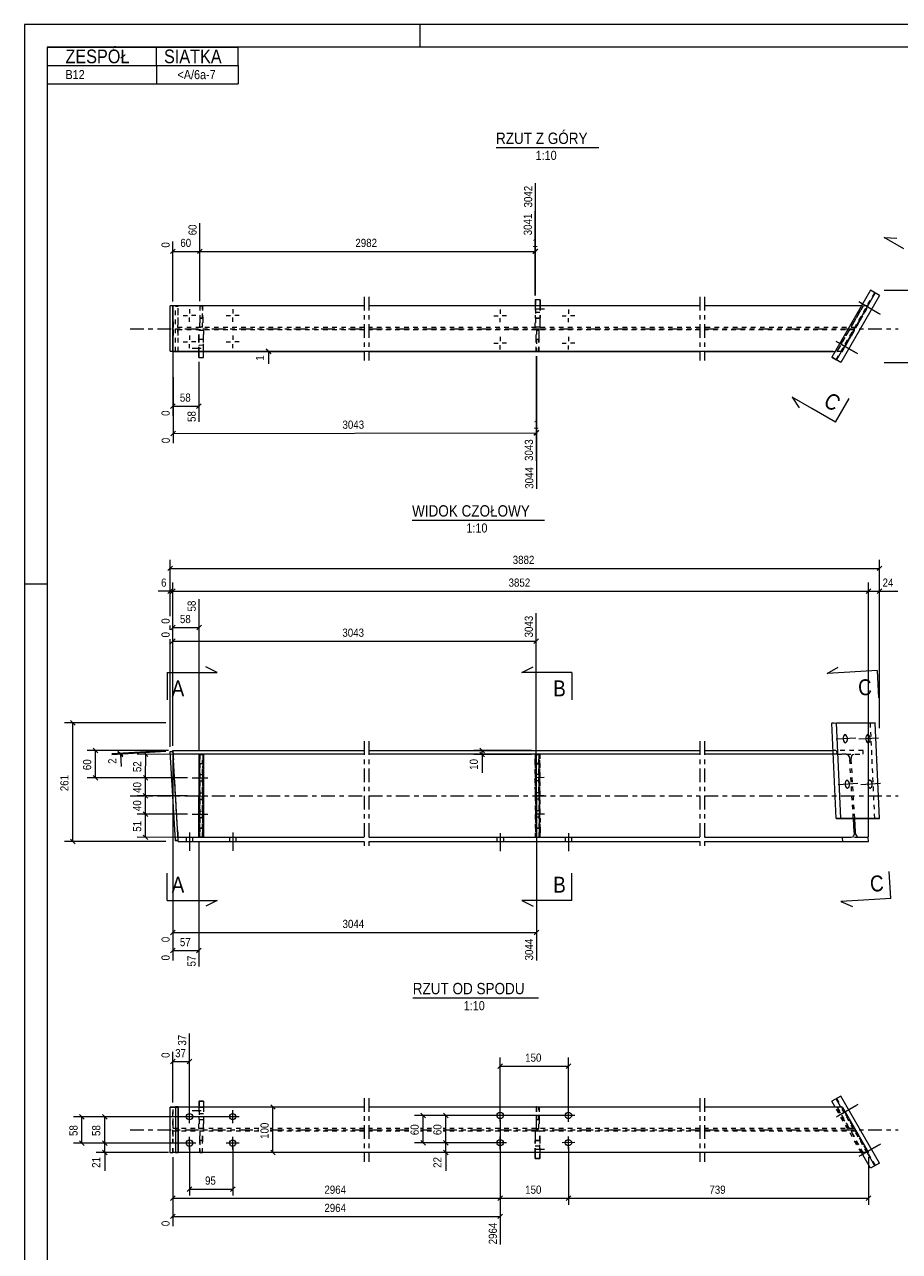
# Model space of a CAD drawing. Header units: millimetres. Extents: x 0 to 297, y 0 to 420.
# Tile 2 of 3: x 0 to 192, y 150 to 420. Entities that reach past the tile are written whole.
import ezdxf

# ---------------------------------------------------------------- set-up
doc = ezdxf.new("R2010")
doc.units = ezdxf.units.MM
for name, pattern in [('XKITLINE00', [0]), ('XKITLINE01', [4, 1, -1, 1, -1]), ('XKITLINE02', [4, 2, -2]), ('XKITLINE03', [6, 3, -1, 1, -1])]:
    doc.linetypes.add(name, pattern=pattern)
for name, color, linetype, lineweight in [('Arkusz rysunku', 3, 'Continuous', 0), ('Element', 2, 'Continuous', 0), ('Inny typ obiektu', 7, 'Continuous', 0), ('Przekrój', 7, 'Continuous', 0), ('Wymiar', 4, 'Continuous', 0), ('Śruba', 3, 'Continuous', 0)]:
    doc.layers.add(name, color=color, linetype=linetype, lineweight=lineweight)
doc.styles.add('ARIAL', font='ARIAL.TTF')

msp = doc.modelspace()

# ---------------------------------------------------------------- linework, layer by layer
at = {"layer": 'Arkusz rysunku', "linetype": 'XKITLINE00', "lineweight": 0}
for p, q in [((297, 420), (0, 420)), ((0, 420), (0, 0)), ((87, 415), (87, 420)), ((292, 415), (5, 415)), ((5, 415), (5, 5)), ((5, 297), (0, 297))]:
    msp.add_line(p, q, dxfattribs=at)
at = {"layer": 'Element', "linetype": 'XKITLINE00', "lineweight": 0}
for p, q in [((185.96, 361.6), (177.46, 346.88)), ((187.95, 360.45), (185.96, 361.6)), ((113.25, 359.47), (112.25, 359.47)), ((112.25, 359.47), (112.25, 358.16)), ((113.33, 359.47), (113.25, 359.47)), ((113.25, 359.47), (113.25, 358.16)), ((113.33, 359.47), (113.25, 359.47)), ((113.33, 359.47), (113.33, 358.16)), ((178.5, 346.28), (186.99, 361)), ((187.95, 360.45), (179.45, 345.73)), ((32.63, 358.19), (32.03, 358.19)), ((32.03, 348.19), (32.03, 358.19)), ((74.66, 358.16), (32.62, 358.16)), ((32.62, 348.16), (32.62, 358.16)), ((33.21, 358.16), (32.63, 358.19)), ((32.63, 358.19), (32.63, 358.16)), ((38.54, 358.19), (38.55, 358.19)), ((38.54, 358.19), (38.54, 358.16)), ((38.55, 358.19), (38.54, 358.19)), ((39.15, 358.19), (38.55, 358.19)), ((38.55, 358.19), (38.55, 358.16)), ((39.15, 358.19), (39.15, 358.16)), ((148.46, 358.16), (75.66, 358.16)), ((183.97, 358.16), (149.46, 358.16)), ((33.18, 348.13), (32.03, 348.19)), ((32.03, 348.19), (32.62, 348.19)), ((32.62, 348.16), (74.66, 348.16)), ((33.18, 348.13), (33.18, 348.16)), ((33.78, 348.13), (33.18, 348.13)), ((33.78, 348.13), (33.21, 348.16)), ((33.78, 348.13), (33.78, 348.16)), ((38.35, 346.85), (38.35, 348.16)), ((38.37, 346.85), (38.37, 348.16)), ((39.37, 346.85), (39.37, 348.16)), ((75.66, 348.16), (148.46, 348.16)), ((112.46, 348.13), (112.46, 348.16)), ((112.46, 348.13), (113.06, 348.13)), ((113.06, 348.13), (113.06, 348.16)), ((113.15, 348.13), (113.06, 348.13)), ((113.06, 348.13), (113.15, 348.13)), ((113.15, 348.13), (113.15, 348.16)), ((149.46, 348.16), (178.2, 348.16)), ((38.35, 346.85), (38.37, 346.85)), ((38.35, 346.85), (38.37, 346.85)), ((38.37, 346.85), (39.37, 346.85)), ((179.45, 345.73), (177.46, 346.88)), ((177.46, 266.49), (178.5, 266.55)), ((178.42, 245.49), (177.46, 266.49)), ((179.45, 245.55), (178.5, 266.55)), ((178.5, 266.55), (186.99, 266.55)), ((187.95, 245.55), (186.99, 266.55)), ((32.03, 260.28), (32.63, 260.31)), ((33.18, 240.68), (32.03, 260.28)), ((32.03, 260.24), (32.03, 260.28)), ((33.18, 240.64), (32.03, 260.24)), ((32.03, 260.24), (32.04, 260.24)), ((32.62, 260.5), (32.62, 260.5)), ((32.62, 260.5), (74.66, 260.5)), ((32.67, 259.65), (32.62, 260.5)), ((32.62, 260.5), (32.63, 260.31)), ((32.67, 259.65), (32.67, 259.65)), ((74.66, 259.65), (32.67, 259.65)), ((33.78, 240.71), (32.67, 259.65)), ((38.35, 241.38), (38.37, 259.62)), ((38.37, 259.62), (38.36, 259.62)), ((38.36, 259.62), (38.36, 257.62)), ((38.36, 259.62), (38.37, 259.62)), ((38.37, 259.62), (39.37, 259.62)), ((39.37, 259.62), (39.35, 241.38)), ((75.66, 260.5), (148.46, 260.5)), ((148.46, 259.65), (75.66, 259.65)), ((112.46, 259.56), (113.06, 259.57)), ((112.55, 241.43), (112.46, 259.56)), ((112.46, 259.56), (112.46, 259.56)), ((112.46, 259.56), (112.47, 257.56)), ((112.46, 259.56), (112.46, 259.56)), ((113.06, 259.57), (113.15, 241.43)), ((149.46, 260.5), (177.73, 260.5)), ((177.77, 259.65), (149.46, 259.65)), ((38.36, 257.62), (38.34, 243.38)), ((38.36, 257.62), (38.36, 257.62)), ((112.47, 257.56), (112.53, 243.43)), ((112.47, 257.56), (112.47, 257.56)), ((179.45, 245.55), (178.42, 245.49)), ((178.42, 245.49), (186.91, 245.49)), ((187.95, 245.55), (179.45, 245.55)), ((182.37, 242.55), (182.2, 245.49)), ((182.7, 242.55), (182.52, 245.49)), ((186.91, 245.49), (187.95, 245.55)), ((38.34, 243.38), (38.34, 241.38)), ((38.34, 243.38), (38.35, 243.38)), ((112.53, 243.43), (112.54, 241.43)), ((112.53, 243.43), (112.54, 243.43)), ((33.78, 240.71), (33.18, 240.68)), ((33.18, 240.64), (33.78, 240.68)), ((33.18, 240.68), (33.18, 240.64)), ((74.66, 241.35), (33.74, 241.35)), ((33.79, 240.5), (33.78, 240.71)), ((33.79, 240.5), (33.78, 240.71)), ((33.78, 240.68), (33.78, 240.71)), ((33.78, 240.68), (33.78, 240.71)), ((33.79, 240.5), (33.79, 240.5)), ((33.79, 240.5), (74.66, 240.5)), ((38.34, 241.38), (38.35, 241.38)), ((38.34, 241.38), (38.35, 241.38)), ((39.35, 241.38), (38.35, 241.38)), ((148.46, 241.35), (75.66, 241.35)), ((75.66, 240.5), (148.46, 240.5)), ((112.54, 241.43), (112.55, 241.43)), ((112.54, 241.43), (112.55, 241.43)), ((112.55, 241.43), (113.15, 241.43)), ((181.75, 241.35), (149.46, 241.35)), ((149.46, 240.5), (185.54, 240.5)), ((179.72, 241.35), (179.78, 240.5)), ((182.01, 241.44), (181.75, 241.35)), ((182.22, 241.7), (182.01, 241.44)), ((182.35, 242.09), (182.22, 241.7)), ((182.37, 242.55), (182.35, 242.09)), ((182.78, 242.09), (182.7, 242.55)), ((182.95, 241.7), (182.78, 242.09)), ((183.19, 241.44), (182.95, 241.7)), ((183.46, 241.35), (183.19, 241.44)), ((185.49, 241.35), (183.46, 241.35)), ((185.54, 240.5), (185.49, 241.35)), ((38.35, 183.41), (38.35, 182.1)), ((38.35, 183.41), (39.35, 183.41)), ((39.35, 183.41), (39.35, 182.1)), ((39.37, 183.41), (39.35, 183.41)), ((39.35, 183.41), (39.37, 183.41)), ((39.37, 183.41), (39.37, 182.1)), ((179.45, 184.53), (177.46, 183.38)), ((178.2, 182.1), (177.46, 183.38)), ((179.47, 182.1), (178.42, 183.93)), ((187.95, 169.8), (179.45, 184.53)), ((33.18, 182.13), (32.03, 182.06)), ((32.03, 172.06), (32.03, 182.06)), ((33.78, 182.13), (33.18, 182.13)), ((33.18, 182.13), (33.18, 172.13)), ((33.78, 172.13), (33.78, 182.13)), ((74.66, 182.1), (33.78, 182.1)), ((33.79, 182.1), (33.79, 172.1)), ((148.46, 182.1), (75.66, 182.1)), ((112.55, 182.13), (112.46, 182.13)), ((112.46, 182.13), (112.46, 182.1)), ((112.46, 182.13), (112.55, 182.13)), ((112.55, 182.13), (112.55, 182.1)), ((112.55, 182.13), (113.15, 182.13)), ((113.15, 182.13), (113.15, 182.1)), ((179.78, 182.1), (149.46, 182.1)), ((179.78, 182.1), (185.54, 172.1)), ((33.18, 172.13), (32.03, 172.06)), ((32.63, 172.06), (32.03, 172.06)), ((74.66, 172.1), (32.62, 172.1)), ((33.78, 172.13), (32.63, 172.06)), ((32.63, 172.06), (32.63, 172.1)), ((32.67, 172.1), (32.67, 172.1)), ((33.18, 172.13), (33.78, 172.13)), ((33.74, 172.1), (33.74, 172.13)), ((38.54, 172.07), (38.54, 172.1)), ((39.14, 172.07), (38.54, 172.07)), ((39.14, 172.07), (39.14, 172.1)), ((39.14, 172.07), (39.15, 172.07)), ((39.15, 172.07), (39.14, 172.07)), ((39.15, 172.07), (39.15, 172.1)), ((148.46, 172.1), (75.66, 172.1)), ((112.25, 170.79), (112.25, 172.1)), ((112.25, 170.79), (112.33, 170.79)), ((112.25, 170.79), (112.33, 170.79)), ((112.33, 170.79), (112.33, 172.1)), ((113.33, 170.78), (112.33, 170.79)), ((113.33, 170.78), (113.33, 172.1)), ((185.54, 172.1), (149.46, 172.1)), ((185.96, 168.65), (183.97, 172.1)), ((186.91, 169.2), (185.24, 172.1)), ((187.95, 169.8), (185.96, 168.65))]:
    msp.add_line(p, q, dxfattribs=at)
at = {"layer": 'Element', "linetype": 'XKITLINE03', "lineweight": 0}
for p, q in [((74.66, 360.16), (74.66, 346.16)), ((75.66, 360.16), (75.66, 346.16)), ((148.46, 360.16), (148.46, 346.16)), ((149.46, 360.16), (149.46, 346.16)), ((23.21, 353.16), (74.66, 353.16)), ((75.66, 353.16), (148.46, 353.16)), ((149.46, 353.16), (192.05, 353.16)), ((74.66, 262.5), (74.66, 238.5)), ((75.66, 262.5), (75.66, 238.5)), ((148.46, 262.5), (148.46, 238.5)), ((149.46, 262.5), (149.46, 238.5)), ((23.21, 250.5), (74.66, 250.5)), ((75.66, 250.5), (148.46, 250.5)), ((149.46, 250.5), (192.05, 250.5)), ((74.66, 184.1), (74.66, 170.1)), ((75.66, 184.1), (75.66, 170.1)), ((148.46, 184.1), (148.46, 170.1)), ((149.46, 184.1), (149.46, 170.1)), ((23.21, 177.1), (51.5, 177.1)), ((54.02, 177.1), (74.66, 177.1)), ((75.66, 177.1), (84.5, 177.1)), ((87.02, 177.1), (89.5, 177.1)), ((92.02, 177.1), (148.46, 177.1)), ((149.46, 177.1), (192.05, 177.1))]:
    msp.add_line(p, q, dxfattribs=at)
at = {"layer": 'Element', "linetype": 'XKITLINE01', "lineweight": 0}
for p, q in [((112.25, 359.47), (112.33, 359.47)), ((113.25, 359.47), (112.33, 359.47)), ((112.33, 359.47), (112.34, 355.47)), ((178.42, 346.33), (186.91, 361.05)), ((186.91, 361.05), (186.99, 361)), ((33.18, 358.13), (32.03, 358.19)), ((32.63, 358.16), (32.63, 348.19)), ((32.67, 354.64), (32.67, 358.16)), ((33.18, 358.13), (33.78, 358.13)), ((33.18, 348.16), (33.18, 358.13)), ((33.78, 358.13), (33.21, 358.16)), ((33.74, 354.64), (33.74, 358.16)), ((33.78, 348.16), (33.78, 358.13)), ((33.79, 348.16), (33.79, 358.16)), ((38.54, 358.16), (38.54, 355.47)), ((38.55, 358.19), (39.14, 358.19)), ((38.55, 358.16), (38.56, 355.47)), ((39.14, 355.47), (39.14, 358.19)), ((39.14, 358.19), (39.15, 358.19)), ((39.15, 358.16), (39.16, 355.47)), ((112.25, 358.16), (112.25, 355.47)), ((113.25, 358.16), (113.25, 355.47)), ((113.33, 358.16), (113.34, 355.47)), ((184.33, 358.16), (178.57, 348.16)), ((179.78, 348.16), (185.54, 358.16)), ((182.35, 354.64), (184.38, 358.16)), ((183.46, 354.64), (185.49, 358.16)), ((185.54, 358.16), (183.97, 358.16)), ((32.67, 354.64), (32.68, 354.18)), ((32.68, 354.18), (32.69, 353.79)), ((32.69, 353.79), (32.71, 353.53)), ((32.71, 353.53), (32.74, 353.44)), ((74.66, 353.44), (32.74, 353.44)), ((33.67, 353.44), (33.7, 353.53)), ((33.7, 353.53), (33.72, 353.79)), ((33.72, 353.79), (33.74, 354.18)), ((33.74, 354.18), (33.74, 354.64)), ((39.14, 355.47), (38.54, 355.47)), ((38.54, 355.47), (38.54, 353.47)), ((39.14, 353.47), (38.54, 353.47)), ((38.54, 353.47), (38.56, 353.47)), ((38.56, 355.47), (39.16, 355.47)), ((38.56, 353.47), (38.56, 355.47)), ((39.16, 353.47), (38.56, 353.47)), ((39.14, 353.47), (39.14, 355.47)), ((39.16, 353.47), (39.14, 353.47)), ((39.16, 355.47), (39.16, 353.47)), ((148.46, 353.44), (75.66, 353.44)), ((112.25, 355.47), (113.25, 355.47)), ((112.26, 353.47), (112.25, 355.47)), ((113.26, 353.47), (112.26, 353.47)), ((112.26, 353.47), (112.33, 353.47)), ((112.34, 355.47), (112.33, 353.47)), ((113.33, 353.47), (112.33, 353.47)), ((113.34, 355.47), (112.34, 355.47)), ((113.25, 355.47), (113.26, 353.47)), ((113.26, 353.47), (113.33, 353.47)), ((113.33, 353.47), (113.34, 355.47)), ((182.7, 353.44), (149.46, 353.44)), ((181.73, 353.44), (181.76, 353.53)), ((181.76, 353.53), (181.89, 353.79)), ((181.89, 353.79), (182.1, 354.18)), ((182.1, 354.18), (182.35, 354.64)), ((182.78, 353.53), (182.7, 353.44)), ((182.95, 353.79), (182.78, 353.53)), ((183.19, 354.18), (182.95, 353.79)), ((183.46, 354.64), (183.19, 354.18)), ((32.68, 352.14), (32.67, 351.68)), ((32.67, 348.16), (32.67, 351.68)), ((32.69, 352.53), (32.68, 352.14)), ((32.71, 352.79), (32.69, 352.53)), ((32.74, 352.88), (32.71, 352.79)), ((74.66, 352.88), (32.74, 352.88)), ((33.7, 352.79), (33.67, 352.88)), ((33.72, 352.53), (33.7, 352.79)), ((33.74, 352.14), (33.72, 352.53)), ((33.74, 351.68), (33.74, 352.14)), ((33.74, 348.16), (33.74, 351.68)), ((38.34, 350.85), (38.34, 352.85)), ((38.36, 352.85), (38.34, 352.85)), ((38.34, 352.85), (39.34, 352.85)), ((38.35, 348.16), (38.34, 350.85)), ((38.34, 350.85), (39.34, 350.85)), ((38.36, 350.85), (38.36, 352.85)), ((38.36, 352.85), (39.36, 352.85)), ((38.37, 348.16), (38.36, 350.85)), ((38.36, 350.85), (39.36, 350.85)), ((39.34, 350.85), (39.34, 352.85)), ((39.34, 352.85), (39.36, 352.85)), ((39.35, 346.85), (39.34, 350.85)), ((39.36, 352.85), (39.36, 350.85)), ((39.37, 348.16), (39.36, 350.85)), ((148.46, 352.88), (75.66, 352.88)), ((112.46, 350.85), (112.47, 352.85)), ((112.46, 348.16), (112.46, 350.85)), ((112.46, 350.85), (113.06, 350.85)), ((112.47, 352.85), (112.53, 352.85)), ((112.47, 352.85), (113.07, 352.85)), ((112.53, 352.85), (112.54, 350.85)), ((112.53, 352.85), (113.13, 352.85)), ((112.54, 350.85), (112.55, 348.13)), ((112.54, 350.85), (113.14, 350.85)), ((113.07, 352.85), (113.06, 350.85)), ((113.06, 348.16), (113.06, 350.85)), ((113.07, 352.85), (113.13, 352.85)), ((113.14, 350.85), (113.13, 352.85)), ((113.15, 348.16), (113.14, 350.85)), ((182.37, 352.88), (149.46, 352.88)), ((178.62, 348.16), (180.65, 351.68)), ((181.75, 351.68), (179.72, 348.16)), ((180.65, 351.68), (180.92, 352.14)), ((180.92, 352.14), (181.16, 352.53)), ((181.16, 352.53), (181.33, 352.79)), ((181.33, 352.79), (181.41, 352.88)), ((182.01, 352.14), (181.75, 351.68)), ((182.22, 352.53), (182.01, 352.14)), ((182.35, 352.79), (182.22, 352.53)), ((182.37, 352.88), (182.35, 352.79)), ((32.62, 348.19), (32.63, 348.19)), ((74.66, 348.16), (32.62, 348.16)), ((33.21, 348.16), (32.63, 348.19)), ((148.46, 348.16), (75.66, 348.16)), ((112.55, 348.13), (112.46, 348.13)), ((113.06, 348.13), (112.55, 348.13)), ((179.78, 348.16), (149.46, 348.16)), ((178.57, 348.16), (178.62, 348.16)), ((179.72, 348.16), (179.78, 348.16)), ((38.37, 346.85), (39.35, 346.85)), ((39.37, 346.85), (39.35, 346.85)), ((177.46, 346.88), (178.42, 346.33)), ((178.5, 346.28), (178.42, 346.33)), ((185.96, 266.49), (177.46, 266.49)), ((186.99, 266.55), (185.96, 266.49)), ((186.91, 245.55), (185.96, 266.49)), ((32.04, 260.24), (32.63, 260.28)), ((32.63, 260.31), (32.67, 259.65)), ((32.67, 259.65), (32.63, 260.31)), ((32.63, 260.31), (32.63, 260.28)), ((33.78, 240.71), (32.63, 260.28)), ((32.67, 259.65), (32.67, 259.65)), ((32.67, 259.65), (32.67, 259.65)), ((32.68, 259.56), (32.67, 259.65)), ((32.67, 259.65), (32.68, 259.56)), ((32.69, 259.3), (32.68, 259.56)), ((32.68, 259.56), (32.69, 259.3)), ((32.71, 258.91), (32.69, 259.3)), ((32.69, 259.3), (32.71, 258.91)), ((32.74, 258.45), (32.71, 258.91)), ((32.71, 258.91), (32.74, 258.45)), ((38.37, 259.62), (39.36, 259.62)), ((38.55, 259.57), (38.54, 241.43)), ((39.16, 259.57), (38.55, 259.57)), ((38.56, 257.57), (38.56, 259.57)), ((39.14, 241.43), (39.15, 259.57)), ((39.15, 259.57), (39.16, 259.57)), ((39.16, 259.57), (39.16, 257.57)), ((39.36, 257.62), (39.36, 259.62)), ((113.25, 259.62), (112.25, 259.61)), ((113.25, 259.62), (112.25, 259.61)), ((112.25, 259.61), (112.33, 241.38)), ((112.25, 259.61), (112.25, 259.61)), ((112.26, 257.61), (112.25, 259.61)), ((112.46, 259.56), (113.06, 259.57)), ((113.06, 259.57), (113.06, 259.57)), ((113.07, 257.57), (113.06, 259.57)), ((113.33, 241.38), (113.25, 259.62)), ((113.25, 259.62), (113.25, 259.62)), ((113.25, 259.62), (113.26, 257.62)), ((184.33, 260.5), (177.73, 260.5)), ((180.65, 259.65), (177.77, 259.65)), ((178.62, 259.65), (178.57, 260.5)), ((178.62, 259.65), (184.38, 259.65)), ((180.65, 259.65), (180.92, 259.56)), ((180.92, 259.56), (181.16, 259.3)), ((181.16, 259.3), (181.33, 258.91)), ((181.33, 258.91), (181.41, 258.45)), ((181.73, 258.45), (181.76, 258.91)), ((181.76, 258.91), (181.89, 259.3)), ((181.89, 259.3), (182.1, 259.56)), ((182.1, 259.56), (182.35, 259.65)), ((184.38, 259.65), (184.33, 260.5)), ((33.67, 242.55), (32.74, 258.45)), ((33.67, 242.55), (32.74, 258.45)), ((38.36, 257.62), (39.36, 257.62)), ((38.54, 243.43), (38.56, 257.57)), ((39.16, 257.57), (38.56, 257.57)), ((39.16, 257.57), (39.14, 243.43)), ((39.34, 243.38), (39.36, 257.62)), ((113.26, 257.62), (112.26, 257.61)), ((112.33, 243.38), (112.26, 257.61)), ((112.47, 257.56), (113.07, 257.57)), ((113.13, 243.43), (113.07, 257.57)), ((113.26, 257.62), (113.33, 243.38)), ((182.19, 245.55), (181.41, 258.45)), ((182.51, 245.55), (181.73, 258.45)), ((182.2, 245.49), (182.19, 245.55)), ((182.52, 245.49), (182.51, 245.55)), ((186.91, 245.49), (186.91, 245.55)), ((38.35, 243.38), (39.34, 243.38)), ((39.14, 243.43), (38.54, 243.43)), ((38.54, 241.43), (38.54, 243.43)), ((39.14, 243.43), (39.14, 241.43)), ((39.34, 241.38), (39.34, 243.38)), ((113.33, 243.38), (112.33, 243.38)), ((112.34, 241.38), (112.33, 243.38)), ((112.54, 243.43), (113.13, 243.43)), ((113.14, 241.43), (113.13, 243.43)), ((113.33, 243.38), (113.34, 241.38)), ((33.7, 242.09), (33.67, 242.55)), ((33.67, 242.55), (33.7, 242.09)), ((33.72, 241.7), (33.7, 242.09)), ((33.7, 242.09), (33.72, 241.7)), ((33.74, 241.44), (33.72, 241.7)), ((33.72, 241.7), (33.74, 241.44)), ((33.74, 241.35), (33.74, 241.44)), ((33.74, 241.44), (33.74, 241.35)), ((74.66, 241.35), (33.74, 241.35)), ((33.78, 240.71), (33.74, 241.35)), ((33.78, 240.71), (33.74, 241.35)), ((39.14, 241.43), (38.54, 241.43)), ((39.14, 241.43), (39.14, 241.43)), ((148.46, 241.35), (75.66, 241.35)), ((113.33, 241.38), (112.33, 241.38)), ((112.33, 241.38), (112.34, 241.38)), ((113.34, 241.38), (112.34, 241.38)), ((112.55, 241.43), (113.14, 241.43)), ((113.15, 241.43), (113.14, 241.43)), ((113.34, 241.38), (113.33, 241.38)), ((179.72, 241.35), (149.46, 241.35)), ((183.46, 241.35), (179.72, 241.35)), ((38.35, 183.41), (38.37, 183.41)), ((38.37, 183.41), (38.36, 179.41)), ((39.35, 183.41), (38.37, 183.41)), ((178.5, 183.98), (186.99, 169.25)), ((32.03, 182.06), (32.63, 182.06)), ((32.62, 182.1), (33.79, 182.1)), ((32.62, 172.1), (32.62, 182.1)), ((32.63, 182.06), (33.78, 182.13)), ((32.63, 172.1), (32.63, 182.06)), ((32.67, 178.58), (32.67, 182.1)), ((33.74, 178.58), (33.74, 182.1)), ((38.35, 182.1), (38.34, 179.41)), ((39.35, 182.1), (39.34, 179.41)), ((39.37, 182.1), (39.36, 179.41)), ((112.46, 182.1), (112.46, 179.41)), ((112.55, 182.1), (112.54, 179.41)), ((112.55, 182.13), (113.06, 182.13)), ((113.06, 182.13), (113.15, 182.13)), ((113.06, 179.41), (113.06, 182.13)), ((113.15, 182.1), (113.14, 179.41)), ((183.97, 172.1), (178.2, 182.1)), ((184.33, 172.1), (178.57, 182.1)), ((178.57, 182.1), (178.62, 182.1)), ((178.62, 182.1), (180.65, 178.58)), ((185.24, 172.1), (179.47, 182.1)), ((181.75, 178.58), (179.72, 182.1)), ((179.72, 182.1), (179.78, 182.1)), ((32.68, 178.12), (32.67, 178.58)), ((32.69, 177.73), (32.68, 178.12)), ((33.74, 178.12), (33.72, 177.73)), ((33.74, 178.58), (33.74, 178.12)), ((38.34, 177.41), (38.34, 179.41)), ((38.34, 179.41), (39.34, 179.41)), ((38.36, 179.41), (38.36, 177.41)), ((38.36, 179.41), (39.36, 179.41)), ((39.34, 179.41), (39.34, 177.41)), ((39.36, 177.41), (39.36, 179.41)), ((112.46, 179.41), (112.47, 177.41)), ((112.46, 179.41), (113.06, 179.41)), ((112.53, 177.41), (112.54, 179.41)), ((112.54, 179.41), (113.14, 179.41)), ((113.07, 177.41), (113.06, 179.41)), ((113.14, 179.41), (113.13, 177.41)), ((180.65, 178.58), (180.92, 178.12)), ((180.92, 178.12), (181.16, 177.73)), ((182.01, 178.12), (181.75, 178.58)), ((182.22, 177.73), (182.01, 178.12)), ((32.67, 175.62), (32.68, 176.08)), ((32.67, 172.1), (32.67, 175.62)), ((32.68, 176.08), (32.69, 176.47)), ((32.71, 177.47), (32.69, 177.73)), ((32.69, 176.47), (32.71, 176.73)), ((32.74, 177.38), (32.71, 177.47)), ((32.71, 176.73), (32.74, 176.82)), ((33.78, 177.38), (32.74, 177.38)), ((33.78, 176.82), (32.74, 176.82)), ((33.7, 177.47), (33.67, 177.38)), ((33.67, 176.82), (33.7, 176.73)), ((33.72, 177.73), (33.7, 177.47)), ((33.7, 176.73), (33.72, 176.47)), ((33.72, 176.47), (33.74, 176.08)), ((33.74, 176.08), (33.74, 175.62)), ((33.74, 172.13), (33.74, 175.62)), ((51.5, 177.38), (33.78, 177.38)), ((51.5, 176.82), (33.78, 176.82)), ((38.36, 177.41), (38.34, 177.41)), ((38.34, 177.41), (39.34, 177.41)), ((38.36, 177.41), (39.36, 177.41)), ((39.14, 176.79), (38.54, 176.79)), ((38.54, 174.79), (38.54, 176.79)), ((38.54, 176.79), (38.56, 176.79)), ((39.16, 176.79), (38.56, 176.79)), ((38.56, 176.79), (38.56, 174.79)), ((39.14, 174.79), (39.14, 176.79)), ((39.16, 176.79), (39.14, 176.79)), ((39.16, 174.79), (39.16, 176.79)), ((39.34, 177.41), (39.36, 177.41)), ((74.66, 177.38), (54.02, 177.38)), ((74.66, 176.82), (54.02, 176.82)), ((84.5, 177.38), (75.66, 177.38)), ((84.5, 176.82), (75.66, 176.82)), ((89.5, 177.38), (87.02, 177.38)), ((89.5, 176.82), (87.02, 176.82)), ((148.46, 177.38), (92.02, 177.38)), ((148.46, 176.82), (92.02, 176.82)), ((112.26, 176.79), (112.25, 174.79)), ((113.26, 176.79), (112.26, 176.79)), ((112.26, 176.79), (112.33, 176.79)), ((113.33, 176.79), (112.33, 176.79)), ((112.34, 174.79), (112.33, 176.79)), ((112.47, 177.41), (112.53, 177.41)), ((112.47, 177.41), (113.07, 177.41)), ((112.53, 177.41), (113.13, 177.41)), ((113.07, 177.41), (113.13, 177.41)), ((113.25, 174.79), (113.26, 176.79)), ((113.26, 176.79), (113.33, 176.79)), ((113.34, 174.79), (113.33, 176.79)), ((182.37, 177.38), (149.46, 177.38)), ((182.7, 176.82), (149.46, 176.82)), ((181.16, 177.73), (181.33, 177.47)), ((181.33, 177.47), (181.41, 177.38)), ((181.73, 176.82), (181.76, 176.73)), ((181.76, 176.73), (181.89, 176.47)), ((181.89, 176.47), (182.1, 176.08)), ((182.1, 176.08), (182.35, 175.62)), ((182.35, 177.47), (182.22, 177.73)), ((182.37, 177.38), (182.35, 177.47)), ((184.38, 172.1), (182.35, 175.62)), ((182.78, 176.73), (182.7, 176.82)), ((182.95, 176.47), (182.78, 176.73)), ((183.19, 176.08), (182.95, 176.47)), ((183.46, 175.62), (183.19, 176.08)), ((185.49, 172.1), (183.46, 175.62)), ((39.14, 174.79), (38.54, 174.79)), ((38.54, 172.1), (38.54, 174.79)), ((38.56, 174.79), (38.55, 172.07)), ((39.16, 174.79), (38.56, 174.79)), ((39.14, 172.1), (39.14, 174.79)), ((39.15, 172.1), (39.16, 174.79)), ((112.25, 174.79), (113.25, 174.79)), ((112.25, 172.1), (112.25, 174.79)), ((112.33, 172.1), (112.34, 174.79)), ((113.34, 174.79), (112.34, 174.79)), ((113.25, 170.78), (113.25, 174.79)), ((113.33, 172.1), (113.34, 174.79)), ((32.67, 172.1), (32.62, 172.1)), ((33.79, 172.1), (33.74, 172.1)), ((38.55, 172.07), (38.54, 172.07)), ((39.14, 172.07), (38.55, 172.07)), ((112.33, 170.79), (113.25, 170.78)), ((113.33, 170.78), (113.25, 170.78))]:
    msp.add_line(p, q, dxfattribs=at)
at = {"layer": 'Inny typ obiektu', "linetype": 'XKITLINE00', "lineweight": 0}
for p, q in [((5, 415), (47, 415)), ((5, 415), (5, 411)), ((29, 411), (29, 415)), ((47, 411), (47, 415)), ((5, 411), (47, 411)), ((5, 411), (5, 407)), ((29, 411), (29, 407)), ((47, 411), (47, 407)), ((5, 407), (47, 407)), ((103.65, 393), (126.24, 393)), ((85.19, 311.12), (114.27, 311.12)), ((85.35, 206.15), (112.95, 206.15))]:
    msp.add_line(p, q, dxfattribs=at)
at = {"layer": 'Przekrój', "linetype": 'XKITLINE00', "lineweight": 0}
for p, q in [((188.99, 373.2), (191.78, 373.03)), ((193.32, 370.7), (188.99, 373.2)), ((168.77, 338.13), (170.31, 335.8)), ((173.1, 335.63), (168.77, 338.13)), ((178.3, 332.64), (181.29, 337.83)), ((178.3, 332.64), (173.1, 335.63)), ((42.34, 277.62), (39.84, 278.87)), ((109.34, 277.62), (111.84, 278.87)), ((176.42, 277.36), (178.84, 278.75)), ((187.4, 278.02), (181.41, 277.66)), ((187.4, 278.02), (187.76, 272.03)), ((31.34, 277.62), (31.34, 271.62)), ((31.34, 277.62), (37.34, 277.62)), ((37.34, 277.62), (42.34, 277.62)), ((114.34, 277.62), (109.34, 277.62)), ((120.34, 277.62), (114.34, 277.62)), ((120.34, 277.62), (120.34, 271.62)), ((181.41, 277.66), (176.42, 277.36)), ((31.34, 227.48), (31.34, 233.48)), ((120.34, 227.48), (120.34, 233.48)), ((190.43, 227.92), (190.07, 233.91)), ((31.34, 227.48), (37.34, 227.48)), ((37.34, 227.48), (42.34, 227.48)), ((42.34, 227.48), (39.84, 226.23)), ((109.34, 227.48), (111.84, 226.23)), ((114.34, 227.48), (109.34, 227.48)), ((120.34, 227.48), (114.34, 227.48)), ((184.44, 227.56), (179.45, 227.26)), ((179.45, 227.26), (182.02, 226.16)), ((190.43, 227.92), (184.44, 227.56))]:
    msp.add_line(p, q, dxfattribs=at)
at = {"layer": 'Wymiar', "linetype": 'XKITLINE00', "lineweight": 0}
for p, q in [((112.33, 360.47), (112.33, 385.14)), ((112.25, 373.28), (112.25, 379.02)), ((112.25, 360.47), (112.25, 379.02)), ((38.55, 359.19), (38.55, 376.35)), ((38.55, 359.19), (38.55, 376.35)), ((32.62, 359.16), (32.62, 372.31)), ((33.13, 370.67), (32.11, 369.65)), ((32.62, 370.16), (38.55, 370.16)), ((39.06, 370.67), (38.05, 369.65)), ((39.06, 370.67), (38.05, 369.65)), ((38.55, 370.16), (112.25, 370.16)), ((112.76, 370.67), (111.74, 369.65)), ((112.76, 370.67), (111.74, 369.65)), ((112.84, 370.67), (111.82, 369.65)), ((112.25, 360.47), (112.25, 370.76)), ((112.25, 370.16), (112.33, 370.16)), ((188.95, 361.6), (200.06, 361.6)), ((32.62, 357.16), (32.66, 328)), ((33.03, 348.19), (55.06, 348.2)), ((177.57, 348.16), (51.76, 348.13)), ((53.11, 348.71), (54.13, 347.69)), ((53.11, 348.64), (54.13, 347.63)), ((53.62, 348.13), (53.62, 348.2)), ((53.62, 348.13), (53.62, 345.45)), ((53.62, 348.13), (53.62, 345.45)), ((32.62, 347.16), (32.62, 334)), ((38.35, 345.85), (38.35, 332.67)), ((112.46, 347.13), (112.48, 333.38)), ((112.46, 347.13), (112.49, 324.1)), ((112.55, 347.13), (112.58, 317.98)), ((188.95, 345.73), (200.06, 345.73)), ((33.13, 336.67), (32.11, 335.65)), ((32.62, 336.16), (38.35, 336.16)), ((38.86, 336.67), (37.84, 335.65)), ((33.16, 330.67), (32.15, 329.65)), ((32.66, 330.16), (112.48, 330.26)), ((112.99, 330.77), (111.98, 329.75)), ((112.99, 330.77), (112.02, 329.8)), ((113.08, 330.77), (112.11, 329.8)), ((112.48, 330.86), (112.49, 324.1)), ((112.48, 330.26), (112.57, 330.26)), ((32.03, 290.01), (32.03, 302.36)), ((187.95, 265.38), (187.95, 302.36)), ((32.54, 301.01), (31.52, 299.99)), ((32.03, 300.5), (187.95, 300.5)), ((188.46, 301.01), (187.44, 299.99)), ((32.03, 290.01), (32.03, 297.36)), ((32.62, 261.5), (32.62, 297.36)), ((32.62, 261.5), (32.62, 297.36)), ((185.54, 241.5), (185.54, 297.36)), ((185.54, 241.5), (185.54, 297.36)), ((187.95, 265.38), (187.95, 297.36)), ((32.03, 295.5), (29.35, 295.5)), ((32.03, 295.5), (29.35, 295.5)), ((32.54, 296.01), (31.52, 294.99)), ((32.03, 295.5), (32.62, 295.5)), ((33.13, 296.01), (32.11, 294.99)), ((33.13, 296.01), (32.11, 294.99)), ((32.62, 295.5), (185.54, 295.5)), ((186.05, 296.01), (185.03, 294.99)), ((186.05, 296.01), (185.03, 294.99)), ((185.54, 295.5), (187.95, 295.5)), ((188.46, 296.01), (187.44, 294.99)), ((187.95, 295.5), (191.97, 295.5)), ((187.95, 295.5), (191.97, 295.5)), ((38.36, 260.62), (38.36, 293.69)), ((32.62, 261.5), (32.62, 289.65)), ((112.47, 258.56), (112.47, 290.66)), ((32.03, 287.01), (32.03, 287.96)), ((32.03, 287.01), (32.03, 287.96)), ((33.13, 288.01), (32.14, 287.01)), ((32.62, 287.5), (38.36, 287.5)), ((32.62, 261.5), (32.62, 286.65)), ((38.87, 288.01), (37.85, 286.99)), ((32.03, 261.28), (32.03, 284.96)), ((32.03, 261.24), (32.03, 284.96)), ((33.13, 285.01), (32.11, 283.99)), ((32.62, 284.5), (112.47, 284.5)), ((112.97, 285.01), (111.96, 283.99)), ((10.11, 267.06), (11.13, 266.04)), ((31.03, 266.55), (8.76, 266.55)), ((10.62, 240.5), (10.62, 266.55)), ((31.62, 260.5), (13.76, 260.5)), ((15.11, 261.01), (16.13, 259.99)), ((15.62, 254.48), (15.62, 260.5)), ((31.62, 260.44), (19.2, 259.71)), ((31.04, 260.22), (19.21, 259.53)), ((20.52, 260.3), (21.59, 259.34)), ((20.53, 260.12), (21.6, 259.16)), ((21.07, 259.64), (21.06, 259.82)), ((21.07, 259.64), (21.22, 256.96)), ((21.07, 259.64), (21.22, 256.96)), ((37.37, 259.62), (24.77, 259.63)), ((26.12, 260.14), (27.14, 259.12)), ((26.62, 254.49), (26.63, 259.63)), ((32.62, 259.5), (32.62, 214.34)), ((32.62, 259.5), (32.62, 218.34)), ((111.46, 260.5), (98.76, 260.5)), ((111.46, 259.56), (98.76, 259.56)), ((100.11, 261.01), (101.13, 259.99)), ((100.11, 260.07), (101.13, 259.06)), ((100.62, 259.56), (100.62, 260.5)), ((100.62, 259.56), (100.62, 255.54)), ((100.62, 259.56), (100.62, 255.54)), ((35.83, 254.48), (13.76, 254.48)), ((15.11, 254.99), (16.13, 253.97)), ((35.83, 254.48), (24.76, 254.49)), ((35.83, 254.48), (24.76, 254.49)), ((26.12, 255), (27.13, 253.98)), ((26.12, 255), (27.13, 253.98)), ((26.62, 250.49), (26.62, 254.49)), ((26.11, 251), (27.13, 249.98)), ((26.11, 251), (27.13, 249.98)), ((35.83, 250.48), (24.76, 250.49)), ((35.83, 250.48), (24.76, 250.49)), ((26.62, 246.49), (26.62, 250.49)), ((35.82, 246.48), (24.76, 246.49)), ((35.82, 246.48), (24.76, 246.49)), ((26.11, 247), (27.12, 245.98)), ((26.11, 247), (27.12, 245.98)), ((26.61, 241.39), (26.62, 246.49)), ((31.03, 240.5), (8.76, 240.5)), ((10.11, 241.01), (11.13, 239.99)), ((37.35, 241.38), (24.75, 241.39)), ((26.1, 241.9), (27.12, 240.88)), ((38.34, 240.38), (38.34, 213.01)), ((112.53, 242.43), (112.53, 214.34)), ((33.13, 221.01), (32.11, 219.99)), ((32.62, 220.5), (112.53, 220.5)), ((113.04, 221.01), (112.02, 219.99)), ((33.13, 217.01), (32.11, 215.99)), ((32.62, 216.5), (38.34, 216.5)), ((38.85, 217.01), (37.83, 215.99)), ((36.26, 181), (36.26, 198.29)), ((32.62, 183.1), (32.62, 194.25)), ((33.13, 192.61), (32.11, 191.59)), ((32.62, 192.1), (36.26, 192.1)), ((36.77, 192.61), (35.75, 191.59)), ((105.07, 191.62), (104.05, 190.6)), ((104.56, 181.28), (104.56, 192.97)), ((120.07, 191.62), (119.05, 190.6)), ((119.56, 181.28), (119.56, 192.97)), ((104.56, 191.11), (119.56, 191.11)), ((34.18, 182.13), (56.06, 182.13)), ((54.11, 182.64), (55.13, 181.62)), ((54.62, 172.12), (54.62, 182.13)), ((87.11, 180.79), (88.13, 179.77)), ((92.11, 180.79), (93.13, 179.78)), ((35.26, 180), (10.76, 179.99)), ((12.11, 180.5), (13.13, 179.48)), ((12.62, 174.19), (12.62, 179.99)), ((44.76, 180), (15.76, 180)), ((17.11, 180.51), (18.13, 179.49)), ((17.62, 174.2), (17.62, 180)), ((103.56, 180.28), (85.76, 180.28)), ((87.62, 174.28), (87.62, 180.28)), ((118.56, 180.28), (90.76, 180.28)), ((92.62, 174.28), (92.62, 180.28)), ((104.56, 179.28), (104.56, 151.94)), ((104.56, 179.28), (104.56, 160.66)), ((104.56, 179.28), (104.56, 160.66)), ((35.26, 174.2), (10.76, 174.19)), ((12.11, 174.7), (13.13, 173.68)), ((35.26, 174.2), (15.76, 174.2)), ((35.26, 174.2), (15.76, 174.2)), ((17.11, 174.71), (18.13, 173.69)), ((17.11, 174.71), (18.13, 173.69)), ((17.11, 172.61), (18.13, 171.59)), ((17.62, 172.1), (17.62, 174.2)), ((36.26, 173.2), (36.27, 162.66)), ((45.76, 173.2), (45.77, 162.66)), ((54.11, 172.63), (55.13, 171.61)), ((103.56, 174.28), (85.76, 174.28)), ((87.11, 174.79), (88.13, 173.77)), ((103.56, 174.28), (90.76, 174.28)), ((103.56, 174.28), (90.76, 174.28)), ((92.11, 174.79), (93.13, 173.77)), ((92.11, 174.79), (93.13, 173.77)), ((92.11, 172.61), (93.13, 171.59)), ((92.62, 172.1), (92.62, 174.28)), ((119.56, 173.28), (119.56, 160.66)), ((119.56, 173.28), (119.56, 160.66)), ((31.62, 172.1), (15.76, 172.1)), ((17.62, 172.1), (17.62, 168.08)), ((17.62, 172.1), (17.62, 168.08)), ((32.62, 171.1), (32.62, 155.94)), ((32.62, 171.1), (32.62, 160.66)), ((183.33, 172.1), (52.76, 172.12)), ((103.56, 172.1), (90.76, 172.1)), ((92.62, 172.1), (92.62, 168.08)), ((92.62, 172.1), (92.62, 168.08)), ((185.54, 171.1), (185.54, 160.66)), ((36.77, 164.61), (35.76, 163.59)), ((46.27, 164.61), (45.26, 163.59)), ((33.13, 162.61), (32.11, 161.59)), ((32.62, 162.1), (104.56, 162.1)), ((36.27, 164.1), (45.77, 164.1)), ((105.07, 162.61), (104.05, 161.59)), ((105.07, 162.61), (104.05, 161.59)), ((104.56, 162.1), (119.56, 162.1)), ((120.07, 162.61), (119.05, 161.59)), ((120.07, 162.61), (119.05, 161.59)), ((119.56, 162.1), (185.54, 162.1)), ((186.05, 162.61), (185.03, 161.59)), ((33.13, 158.61), (32.11, 157.59)), ((32.62, 158.1), (104.56, 158.1)), ((105.07, 158.61), (104.05, 157.59))]:
    msp.add_line(p, q, dxfattribs=at)
at = {"layer": 'Śruba', "linetype": 'XKITLINE00', "lineweight": 0}
for p, q in [((187.74, 356.53), (183.41, 359.03)), ((188.19, 356.27), (183.87, 358.77)), ((34.86, 356.06), (35.8, 356.06)), ((36.26, 357.46), (36.26, 356.53)), ((37.66, 356.06), (36.73, 356.06)), ((44.36, 356.06), (45.3, 356.06)), ((45.76, 357.46), (45.76, 356.52)), ((47.16, 356.06), (46.23, 356.06)), ((103.16, 355.97), (104.1, 355.97)), ((104.56, 357.37), (104.56, 356.44)), ((105.96, 355.97), (105.03, 355.97)), ((118.16, 355.97), (119.1, 355.97)), ((119.56, 357.37), (119.56, 356.44)), ((120.96, 355.97), (120.03, 355.97)), ((36.26, 354.66), (36.26, 355.59)), ((45.76, 354.66), (45.76, 355.59)), ((104.56, 354.57), (104.56, 355.51)), ((119.56, 354.57), (119.56, 355.5)), ((36.26, 351.66), (36.26, 350.73)), ((45.76, 351.66), (45.76, 350.72)), ((104.56, 351.37), (104.56, 350.44)), ((119.56, 351.37), (119.56, 350.44)), ((34.86, 350.26), (35.79, 350.26)), ((36.26, 348.86), (36.26, 349.79)), ((37.66, 350.26), (36.73, 350.26)), ((44.36, 350.26), (45.29, 350.26)), ((45.76, 348.86), (45.76, 349.79)), ((47.16, 350.26), (46.23, 350.26)), ((103.16, 349.97), (104.09, 349.97)), ((104.56, 348.57), (104.56, 349.51)), ((105.96, 349.97), (105.03, 349.97)), ((118.16, 349.97), (119.09, 349.97)), ((119.56, 348.57), (119.56, 349.5)), ((120.96, 349.97), (120.03, 349.97)), ((182.74, 347.87), (178.42, 350.37)), ((183.2, 347.61), (178.87, 350.1)), ((182.74, 263.2), (178.42, 262.94)), ((180.01, 263.64), (179.93, 263.29)), ((179.93, 263.29), (179.94, 262.94)), ((179.94, 262.94), (180.03, 262.57)), ((180.35, 263.95), (180.01, 263.64)), ((180.03, 262.57), (180.26, 262.23)), ((180.26, 262.23), (180.47, 262.16)), ((180.56, 263.88), (180.35, 263.95)), ((180.47, 262.16), (180.8, 262.48)), ((180.79, 263.55), (180.56, 263.88)), ((180.88, 263.18), (180.79, 263.55)), ((180.8, 262.48), (180.89, 262.83)), ((180.89, 262.83), (180.88, 263.18)), ((187.74, 263.2), (183.41, 262.94)), ((185.01, 263.64), (184.93, 263.29)), ((184.93, 263.29), (184.93, 262.94)), ((184.93, 262.94), (185.02, 262.57)), ((185.34, 263.95), (185.01, 263.64)), ((185.02, 262.57), (185.25, 262.23)), ((185.25, 262.23), (185.46, 262.16)), ((185.56, 263.88), (185.34, 263.95)), ((185.46, 262.16), (185.8, 262.48)), ((185.79, 263.55), (185.56, 263.88)), ((185.88, 263.18), (185.79, 263.55)), ((185.8, 262.48), (185.88, 262.83)), ((185.88, 262.83), (185.88, 263.18)), ((36.83, 254.48), (40.33, 254.47)), ((38.36, 255.18), (39.36, 255.17)), ((38.36, 253.78), (39.36, 253.77)), ((180.47, 253.65), (180.38, 253.3)), ((180.8, 253.97), (180.47, 253.65)), ((181.01, 253.9), (180.8, 253.97)), ((181.24, 253.56), (181.01, 253.9)), ((181.33, 253.19), (181.24, 253.56)), ((185.46, 253.65), (185.38, 253.3)), ((185.8, 253.97), (185.46, 253.65)), ((186.01, 253.9), (185.8, 253.97)), ((186.24, 253.56), (186.01, 253.9)), ((186.33, 253.19), (186.24, 253.56)), ((38.36, 251.18), (39.36, 251.17)), ((183.2, 253.21), (178.87, 252.95)), ((180.38, 253.3), (180.39, 252.95)), ((180.39, 252.95), (180.48, 252.58)), ((180.48, 252.58), (180.71, 252.24)), ((180.71, 252.24), (180.92, 252.17)), ((180.92, 252.17), (181.26, 252.49)), ((181.26, 252.49), (181.34, 252.84)), ((181.34, 252.84), (181.33, 253.19)), ((188.19, 253.21), (183.87, 252.95)), ((185.38, 253.3), (185.39, 252.95)), ((185.39, 252.95), (185.48, 252.58)), ((185.48, 252.58), (185.71, 252.24)), ((185.71, 252.24), (185.92, 252.17)), ((185.92, 252.17), (186.25, 252.49)), ((186.25, 252.49), (186.33, 252.84)), ((186.33, 252.84), (186.33, 253.19)), ((36.83, 250.48), (40.33, 250.47)), ((38.36, 249.78), (39.36, 249.77)), ((36.82, 246.48), (40.32, 246.47)), ((38.35, 247.18), (39.35, 247.17)), ((38.35, 245.78), (39.35, 245.77)), ((35.56, 241.35), (35.56, 240.5)), ((35.56, 241.35), (35.56, 240.5)), ((36.26, 242.42), (36.26, 238.42)), ((36.26, 242.42), (36.26, 238.42)), ((36.96, 241.35), (36.96, 240.5)), ((36.96, 241.35), (36.96, 240.5)), ((45.06, 241.35), (45.06, 240.5)), ((45.06, 241.35), (45.06, 240.5)), ((45.76, 242.42), (45.76, 238.42)), ((45.76, 242.42), (45.76, 238.42)), ((46.46, 241.35), (46.46, 240.5)), ((46.46, 241.35), (46.46, 240.5)), ((103.86, 241.35), (103.86, 240.5)), ((103.86, 241.35), (103.86, 240.5)), ((104.56, 242.32), (104.56, 238.32)), ((104.56, 242.32), (104.56, 238.32)), ((105.26, 241.35), (105.26, 240.5)), ((105.26, 241.35), (105.26, 240.5)), ((118.86, 241.35), (118.86, 240.5)), ((118.86, 241.35), (118.86, 240.5)), ((119.56, 242.32), (119.56, 238.32)), ((119.56, 242.32), (119.56, 238.32)), ((120.26, 241.35), (120.26, 240.5)), ((120.26, 241.35), (120.26, 240.5)), ((36.26, 178.6), (36.26, 181.4)), ((45.76, 178.6), (45.76, 181.4)), ((104.56, 178.88), (104.56, 181.68)), ((119.56, 178.88), (119.56, 181.68)), ((182.74, 182.39), (178.42, 179.89)), ((183.2, 182.65), (178.87, 180.15)), ((37.66, 180), (34.86, 180)), ((47.16, 180), (44.36, 180)), ((105.96, 180.28), (103.16, 180.28)), ((120.96, 180.29), (118.16, 180.28)), ((36.26, 172.8), (36.26, 175.6)), ((45.76, 172.8), (45.76, 175.6)), ((104.56, 172.88), (104.56, 175.68)), ((119.56, 172.88), (119.56, 175.68)), ((37.66, 174.2), (34.86, 174.2)), ((47.16, 174.2), (44.36, 174.2)), ((105.96, 174.28), (103.16, 174.28)), ((120.96, 174.29), (118.16, 174.28)), ((187.74, 173.72), (183.41, 171.23)), ((188.19, 173.98), (183.87, 171.49))]:
    msp.add_line(p, q, dxfattribs=at)
at = {"layer": 'Śruba', "linetype": 'XKITLINE02', "lineweight": 0}
for p, q in [((114.24, 357.45), (110.74, 357.44)), ((114.26, 357.45), (110.76, 357.44)), ((114.28, 357.45), (110.78, 357.44)), ((113.27, 358.15), (112.27, 358.15)), ((113.28, 356.75), (112.28, 356.75)), ((113.29, 358.15), (112.29, 358.15)), ((113.3, 356.75), (112.3, 356.75)), ((113.31, 358.15), (112.31, 358.15)), ((113.31, 356.75), (112.31, 356.75)), ((36.82, 348.87), (40.32, 348.88)), ((36.83, 348.87), (40.33, 348.88)), ((36.83, 348.87), (40.33, 348.88)), ((38.35, 349.57), (39.35, 349.58)), ((38.35, 349.57), (39.35, 349.58)), ((38.35, 348.17), (39.35, 348.18)), ((38.36, 349.57), (39.36, 349.58)), ((38.36, 348.17), (39.36, 348.18)), ((38.36, 348.17), (39.36, 348.18)), ((114.24, 254.5), (110.74, 254.49)), ((113.27, 255.2), (112.27, 255.2)), ((113.28, 253.8), (112.28, 253.8)), ((113.29, 251.2), (112.29, 251.2)), ((114.26, 250.5), (110.76, 250.49)), ((113.29, 249.8), (112.29, 249.8)), ((114.28, 246.5), (110.78, 246.49)), ((113.31, 247.2), (112.31, 247.2)), ((113.31, 245.8), (112.31, 245.8)), ((36.82, 181.38), (40.32, 181.38)), ((36.83, 181.38), (40.33, 181.38)), ((36.83, 181.38), (40.33, 181.38)), ((38.35, 182.08), (39.35, 182.08)), ((38.35, 180.68), (39.35, 180.68)), ((38.35, 180.68), (39.35, 180.68)), ((38.36, 182.08), (39.36, 182.08)), ((38.36, 182.08), (39.36, 182.08)), ((38.36, 180.68), (39.36, 180.68)), ((114.24, 172.81), (110.74, 172.81)), ((114.26, 172.81), (110.76, 172.81)), ((114.28, 172.81), (110.78, 172.81)), ((113.28, 173.51), (112.28, 173.51)), ((113.3, 173.51), (112.3, 173.51)), ((113.31, 173.51), (112.31, 173.51)), ((113.27, 172.11), (112.27, 172.11)), ((113.29, 172.11), (112.29, 172.11)), ((113.31, 172.11), (112.31, 172.11))]:
    msp.add_line(p, q, dxfattribs=at)
at = {"layer": 'Śruba', "linetype": 'XKITLINE00', "lineweight": 0}
for centre in [(36.26, 180), (45.76, 180), (104.56, 180.28), (119.56, 180.28), (36.26, 174.2), (45.76, 174.2), (104.56, 174.28), (119.56, 174.28)]:
    msp.add_circle(centre, 0.7, dxfattribs=at)

# ---------------------------------------------------------------- texts
at = {"layer": 'Inny typ obiektu', "style": 'ARIAL', "width": 0.85}
for s, height, p in [('ZESPÓŁ', 3, (9, 411.5)), ('SIATKA', 3, (30.66, 411.5)), ('B12', 2, (9, 408)), ('<A/6a-7', 2, (33.63, 408)), ('RZUT Z GÓRY', 2.5, (103.65, 393.75)), ('1:10', 2, (112.35, 390.25)), ('WIDOK CZOŁOWY', 2.5, (85.19, 311.87)), ('1:10', 2, (97.14, 308.37)), ('RZUT OD SPODU', 2.5, (85.35, 206.9)), ('1:10', 2, (96.55, 203.4))]:
    msp.add_text(s, height=height, dxfattribs=at).set_placement(p)
at = {"layer": 'Przekrój', "style": 'ARIAL', "width": 0.85}
for rotation, p in [(-29.9772, (175.39, 336.34)), (3.4607, (183.36, 272.52)), (3.4607, (185.97, 229.41))]:
    msp.add_text('C', height=3.5, rotation=rotation, dxfattribs=at).set_placement(p)
for s, p in [('A', (32.34, 272.37)), ('B', (116.22, 272.37)), ('A', (32.34, 229.23)), ('B', (116.22, 229.23))]:
    msp.add_text(s, height=3.5, dxfattribs=at).set_placement(p)
at = {"layer": 'Wymiar', "style": 'ARIAL', "width": 0.85}
for s, rotation, p in [('3042', 90.0002, (111.61, 379.8)), ('3041', 90.0002, (111.53, 373.68)), ('60', 90.0002, (37.83, 373.68)), ('0', 90.0002, (31.9, 370.98)), ('1', 90.0117, (52.66, 346.12)), ('0', 90.0002, (31.9, 334)), ('58', 90.0002, (37.63, 332.67)), ('3043', 0.0745, (69.9, 331.17)), ('1', 0.0745, (111.86, 331.22)), ('0', 90.0747, (31.94, 328)), ('3043', 90.0747, (111.77, 324.1)), ('3044', 90.0747, (111.86, 317.98)), ('58', 90.0002, (37.64, 291.02)), ('0', 90.0002, (31.9, 288.32)), ('3043', 90.0002, (111.75, 285.32)), ('0', 90.0002, (31.9, 285.32)), ('60', 90.0002, (14.66, 256.15)), ('2', 93.3463, (20.23, 257.58)), ('52', 89.9429, (25.67, 255.72)), ('10', 90.0002, (99.66, 256.22)), ('261', 90.0002, (9.66, 251.52)), ('40', 89.9429, (25.66, 251.15)), ('40', 89.9429, (25.66, 247.15)), ('51', 89.9429, (25.65, 242.61)), ('0', 90.0002, (31.9, 218.34)), ('3044', 90.0002, (111.81, 214.34)), ('0', 90.0002, (31.9, 214.34)), ('57', 90.0002, (37.62, 213.01)), ('37', 90.0002, (35.54, 195.62)), ('0', 90.0002, (31.9, 192.92)), ('150', 0.0115, (110.06, 192.07)), ('58', 90.0117, (11.66, 175.76)), ('58', 90.0002, (16.66, 175.76)), ('100', 89.9888, (53.66, 175.12)), ('60', 90.0117, (86.66, 175.94)), ('60', 90.0002, (91.66, 175.95)), ('21', 90.0002, (16.66, 168.75)), ('22', 90.0002, (91.66, 168.75)), ('95', 0.0115, (39.68, 165.06)), ('0', 90.0002, (31.9, 155.94)), ('2964', 90.0002, (103.84, 151.94))]:
    msp.add_text(s, height=1.8, rotation=rotation, dxfattribs=at).set_placement(p)
for s, p in [('60', (34.25, 371.12)), ('2982', (72.73, 371.12)), ('1', (111.62, 371.12)), ('58', (34.15, 337.12)), ('3882', (107.32, 301.46)), ('6', (30.02, 296.46)), ('3852', (106.41, 296.46)), ('24', (188.62, 296.46)), ('58', (34.16, 288.46)), ('3043', (69.87, 285.46)), ('3044', (69.91, 221.46)), ('57', (34.15, 217.46)), ('37', (33.11, 193.06)), ('2964', (65.92, 163.06)), ('150', (110.06, 163.06)), ('739', (150.55, 163.06)), ('2964', (65.92, 159.06))]:
    msp.add_text(s, height=1.8, dxfattribs=at).set_placement(p)

doc.saveas('drawing.dxf')
